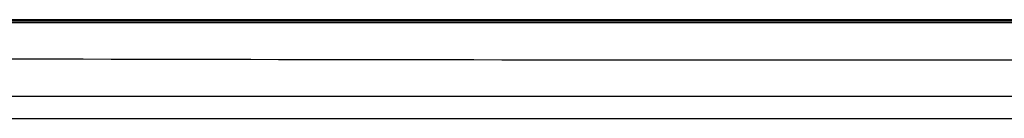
# Model space of a CAD drawing. Header units: millimetres. Extents: x 82 to 1337, y -230 to 1154.
# Tile 128 of 217: x 743 to 793, y 466 to 471. Entities that reach past the tile are written whole.
import ezdxf

# ---------------------------------------------------------------- set-up
doc = ezdxf.new("R2010")
doc.units = ezdxf.units.MM

msp = doc.modelspace()

# ---------------------------------------------------------------- linework, layer by layer
at = {"color": 7, "linetype": 'Continuous', "lineweight": 25}
for p, q in [((884.424, 471.126), (702.143, 471.126)), ((702.293, 471.209), (884.274, 471.209)), ((884.274, 471.176), (702.293, 471.176)), ((700.436, 467.258), (886.132, 467.258)), ((698.886, 466.113), (887.68, 466.113))]:
    msp.add_line(p, q, dxfattribs=at)
for points in [[(884.424, 471.052), (854.045, 471.047), (823.664, 471.044), (762.902, 471.044), (732.522, 471.047), (702.142, 471.052)], [(701.64, 469.317), (732.187, 469.192), (762.735, 469.127), (823.832, 469.127), (854.38, 469.192), (884.926, 469.317)]]:
    msp.add_open_spline(points, degree=3, knots=[0, 0, 0, 0, 0.5, 0.5, 1, 1, 1, 1], dxfattribs=at)

doc.saveas('drawing.dxf')
